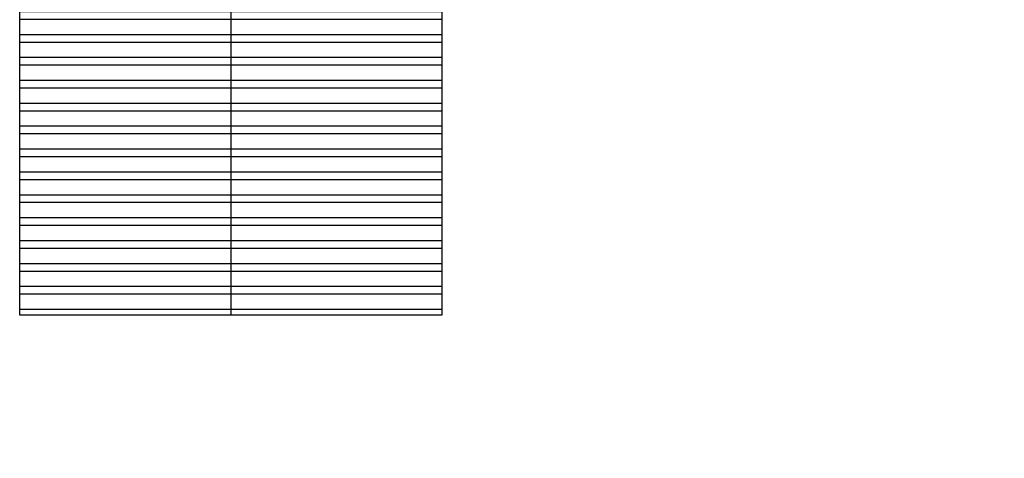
# Model space of a CAD drawing. Header units: millimetres. Extents: x 2161 to 2648, y 395 to 538.
# Tile 7 of 30: x 2279 to 2329, y 430 to 453. Entities that reach past the tile are written whole.
import ezdxf

# ---------------------------------------------------------------- set-up
doc = ezdxf.new("R2010")
doc.units = ezdxf.units.MM
doc.linetypes.add('ACAD_ISO04W100', pattern=[30, 24, -3, 0, -3])
doc.layers.add('Cotas', color=3, linetype='Continuous')
doc.layers.add('PAREDE', color=6, linetype='Continuous')

msp = doc.modelspace()

# ---------------------------------------------------------------- hatches: boundary and pattern name
at = {"layer": 'PAREDE', "linetype": 'ACAD_ISO04W100'}
h = msp.add_hatch(dxfattribs=at)
h.set_pattern_fill('ANSI32', color=1, scale=0.1222, angle=135)
h.paths.add_polyline_path([(2289.5797, 515.89502), (2278.8558, 515.89502), (2278.8558, 437.73159), (2289.5797, 437.73159)])
h.paths.add_polyline_path([(2300.30361, 515.89502), (2289.5797, 515.89502), (2289.5797, 437.73159), (2300.30361, 437.73159)])
h.paths.add_polyline_path([(2410.20418, 516.91406), (2402.25235, 516.91406), (2402.25235, 465.42299), (2410.20418, 465.42299)])
h.paths.add_polyline_path([(2418.15602, 516.91406), (2410.20418, 516.91406), (2410.20418, 465.42299), (2418.15602, 465.42299)])
h.paths.add_polyline_path([(2409.82096, 452.31428), (2401.86912, 452.31428), (2401.86912, 411.92425), (2409.82096, 411.92425)])
h.paths.add_polyline_path([(2417.7728, 452.31428), (2409.82096, 452.31428), (2409.82096, 411.92425), (2417.7728, 411.92425)])
h.paths.add_polyline_path([(2377.88234, 451.72407), (2366.54011, 451.72407), (2366.54011, 412.34997), (2377.88234, 412.34997)])
h.paths.add_polyline_path([(2366.54011, 451.72407), (2355.19789, 451.72407), (2355.19789, 412.34997), (2366.54011, 412.34997)])

# ---------------------------------------------------------------- linework, layer by layer
at = {"layer": 'Cotas', "color": 0}
msp.add_line((2289.5797, 515.89502), (2289.5797, 437.73159), dxfattribs=at)
msp.add_lwpolyline([(2278.8558, 515.89502), (2300.30361, 515.89502), (2300.30361, 437.73159), (2278.8558, 437.73159)], close=True, dxfattribs=at)

doc.saveas('drawing.dxf')
